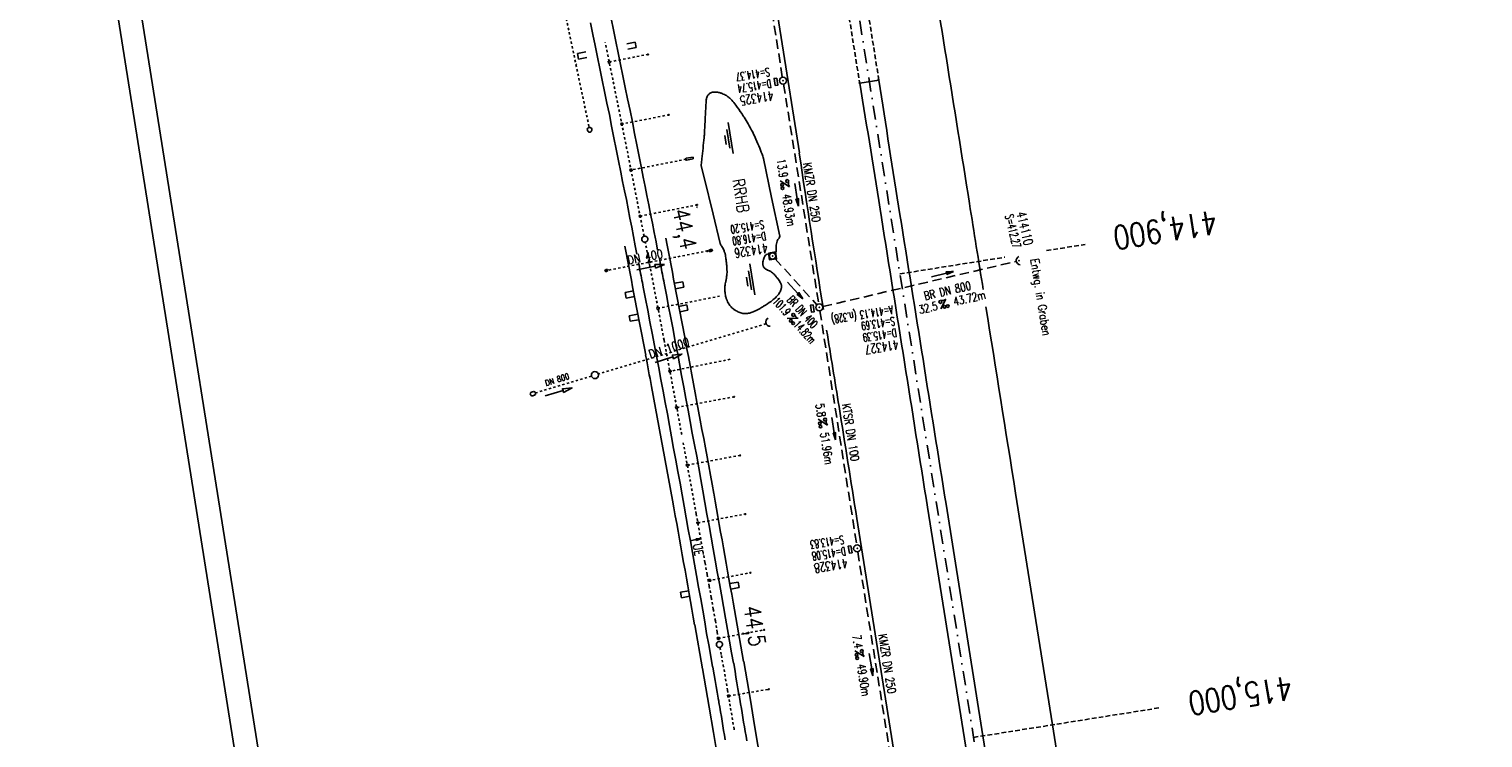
# Model space of a CAD drawing. Extents: x 447693 to 448165, y 439527 to 440695.
# Tile 14 of 16: x 447693 to 448003, y 440375 to 440526. Entities that reach past the tile are written whole.
import ezdxf
from ezdxf.enums import TextEntityAlignment as Align

# ---------------------------------------------------------------- set-up
doc = ezdxf.new("R2010")
doc.units = 0
doc.header["$LTSCALE"] = 2
doc.header["$MEASUREMENT"] = 0
for name, pattern in [('ACAD_ISO03W100', [0.5, 0.25, -0.25]), ('ACAD_ISO05W100', [0.5, 0.25, -0.25]), ('ACAD_ISO10W100W', [0.5, 0.25, -0.25]), ('AUSGEZOGEN', [0]), ('GESTRICH-X2', [1.5, 1, -0.5]), ('GESTRICHELT', [0.75, 0.5, -0.25]), ('STRICHLINIEX2', [0.5, 0.25, -0.25]), ('STRICHPT-X3', [3, 1.5, -0.75, 0, -0.75])]:
    doc.linetypes.add(name, pattern=pattern)
doc.layers.get('0').update_dxf_attribs({"linetype": 'AUSGEZOGEN'})
for name, color, linetype in [('ACHSE', 250, 'STRICHPT-X3'), ('Bahnachse', 7, 'CONTINUOUS'), ('Durchlässe', 15, 'CONTINUOUS'), ('FBR', 8, 'CONTINUOUS'), ('Gleisachse', 7, 'CONTINUOUS'), ('Gleisachsen', 7, 'CONTINUOUS'), ('HEKTOM', 250, 'GESTRICHELT'), ('Ingenieurbauwerke', 15, 'CONTINUOUS'), ('KANAL', 7, 'GESTRICH-X2'), ('MS-UEBERFAHRT', 8, 'GESTRICHELT'), ('PFEIL', 7, 'CONTINUOUS'), ('PKT', 7, 'CONTINUOUS'), ('Planeinteilung', 6, 'CONTINUOUS'), ('RAHMEN', 250, 'AUSGEZOGEN'), ('Regenrückhaltebecken_601', 15, 'CONTINUOUS'), ('RRB', 4, 'AUSGEZOGEN'), ('SCHACHTNR', 6, 'CONTINUOUS'), ('SCHRIFT', 7, 'AUSGEZOGEN'), ('SCHSYMBOL', 7, 'AUSGEZOGEN'), ('TEXTO', 4, 'CONTINUOUS'), ('TEXTU', 4, 'CONTINUOUS'), ('Tiefenentwässerung', 15, 'CONTINUOUS')]:
    doc.layers.add(name, color=color, linetype=linetype)
doc.styles.add('ROMANS', font='romans.shx', dxfattribs={"width": 0.8})

# ---------------------------------------------------------------- blocks, each defined once
blk = doc.blocks.new('PROM')
blk.add_line((1.57, 1.82), (0.02, 0.02))
for centre, radius in [((0.32, 1.51), 0.317), ((0.94, 0.29), 0.283), ((1.64, 0.29), 0.283)]:
    blk.add_circle(centre, radius)
blk.add_arc((0.99, 2.68), 1.03, 239.1414, 303.3549)
blk = doc.blocks.new('GST')
at = {"color": 0}
blk.add_circle((0, 0), 0.75, dxfattribs=at)
blk.add_point((0, 0), dxfattribs=at)
blk = doc.blocks.new('17')
blk.add_lwpolyline([(-0.76, -1.22), (0.75, -1.22), (0.75, -1.8), (-0.76, -1.8)], close=True)
blk.add_blockref('GST', (0, 0))
blk = doc.blocks.new('PFEIL2')
at = {"color": 0}
for p, q in [((0.88, 0), (-2.4, -0.01)), ((0.88, -0.27), (0.88, 0.28)), ((0.88, 0.28), (2.43, 0.01)), ((0.91, 0.27), (0.88, 0.26)), ((0.97, 0.26), (0.88, 0.25)), ((1.02, 0.25), (0.88, 0.23)), ((1.07, 0.24), (0.88, 0.21)), ((1.13, 0.23), (0.88, 0.19)), ((1.18, 0.22), (0.88, 0.17)), ((1.24, 0.21), (0.88, 0.15)), ((1.29, 0.21), (0.88, 0.14)), ((1.34, 0.2), (0.88, 0.12)), ((1.4, 0.19), (0.88, 0.1)), ((1.45, 0.18), (0.88, 0.08)), ((1.51, 0.17), (0.88, 0.06)), ((1.56, 0.16), (0.88, 0.04)), ((1.61, 0.15), (0.88, 0.02)), ((1.67, 0.14), (0.88, 0.01)), ((1.72, 0.13), (0.88, -0.01)), ((1.78, 0.12), (0.88, -0.03)), ((1.83, 0.11), (0.88, -0.05)), ((1.88, 0.1), (0.88, -0.07)), ((1.94, 0.09), (0.88, -0.09)), ((2.05, 0.08), (0.88, -0.12)), ((1.99, 0.08), (0.88, -0.11)), ((2.1, 0.07), (0.88, -0.14)), ((2.15, 0.06), (0.88, -0.16)), ((2.21, 0.05), (0.88, -0.18)), ((2.26, 0.04), (0.88, -0.2)), ((2.32, 0.03), (0.88, -0.22)), ((2.37, 0.02), (0.88, -0.23)), ((2.42, 0.01), (0.88, -0.25)), ((2.43, 0.01), (0.88, -0.27))]:
    blk.add_line(p, q, dxfattribs=at)
blk = doc.blocks.new('40')
at = {"color": 0}
blk.add_arc((0.02, 0.31), 0.91, 192.5363, 347.4637, dxfattribs=at)
blk.add_point((0, 0), dxfattribs=at)
blk = doc.blocks.new('20')
blk.add_lwpolyline([(-0.75, -0.75), (0.75, -0.75), (0.75, 0.75), (-0.75, 0.75)], close=True)
blk.add_circle((0, 0), 0.676)
blk.add_point((0, 0))
blk = doc.blocks.new('WASSER2')
at = {"layer": 'TEXTU'}
for p, q in [((-3.34, 0.01), (3.36, 0.01)), ((-1.9, -0.54), (2.16, -0.54)), ((-0.7, -1.16), (1.24, -1.16))]:
    blk.add_line(p, q, dxfattribs=at)
blk = doc.blocks.new('1135297')
blk.add_line((0, 0), (1135, 0))
at = {"layer": 'RAHMEN'}
blk.add_line((25, 5), (950, 5), dxfattribs=at)
blk = doc.blocks.new('DL')
at = {"color": 0}
blk.add_arc((-0.31, 0.02), 0.91, 282.5363, 77.4637, dxfattribs=at)
blk.add_point((0.6, 0), dxfattribs=at)

msp = doc.modelspace()

# ---------------------------------------------------------------- linework, layer by layer
at = {"layer": 'ACHSE', "flags": 128}
msp.add_lwpolyline([(447846.97, 440672.45), (447854.98, 440622.11), (447861.86, 440578.89), (447866.77, 440548.04), (447886.41, 440424.59), (447902.12, 440325.83), (447913.91, 440251.77), (447929.62, 440153.01), (447941.41, 440078.94), (447949.27, 440029.56), (447961.05, 439955.49), (447972.84, 439881.42), (447988.55, 439782.67), (447996.25, 439734.25), (448008.19, 439659.22), (448023.91, 439560.46), (448025.33, 439551.55)], dxfattribs=at)
at = {"layer": 'Bahnachse', "linetype": 'ACAD_ISO05W100'}
for p, q in [((447835.14, 440422.83), (447837.02, 440412.39)), ((447837.02, 440412.39), (447837.46, 440409.93)), ((447837.46, 440409.93), (447837.9, 440407.47)), ((447837.9, 440407.47), (447838.34, 440405.01)), ((447838.34, 440405.01), (447838.78, 440402.54)), ((447838.78, 440402.54), (447839.22, 440400.08)), ((447839.22, 440400.08), (447839.61, 440397.61)), ((447839.61, 440397.61), (447839.96, 440395.66)), ((447840.19, 440394.38), (447840.49, 440392.69)), ((447840.49, 440392.69), (447840.86, 440390.64))]:
    msp.add_line(p, q, dxfattribs=at)
at = {"layer": 'Bahnachse', "linetype": 'Continuous'}
for p, q in [((447834.12, 440417.19), (447835.1, 440417.36)), ((447835.07, 440417.56), (447835.1, 440417.36)), ((447836.09, 440417.53), (447835.07, 440417.56)), ((447835.1, 440417.36), (447835.14, 440417.16)), ((447835.14, 440417.16), (447836.09, 440417.53))]:
    msp.add_line(p, q, dxfattribs=at)
at = {"layer": 'Bahnachse', "linetype": 'ACAD_ISO10W100W'}
for p, q in [((447840.89, 440390.65), (447841.8, 440385.27)), ((447841.8, 440385.27), (447842.29, 440382.4)), ((447842.29, 440382.4), (447843.2, 440376.98)), ((447843.2, 440376.98), (447843.23, 440376.82))]:
    msp.add_line(p, q, dxfattribs=at)
at = {"layer": 'Bahnachse', "flags": 128}
msp.add_lwpolyline([(447815.73, 440523.28), (447815.75, 440523.18)], dxfattribs=at)
at = {"layer": 'Bahnachse', "linetype": 'ACAD_ISO05W100'}
for major_axis, start_param, end_param in [((-966.06, 3969.13), 4.666677, 4.676956), ((-950.59, 3972.86), 4.665049, 4.670255), ((-1012.36, 3957.57), 4.644461, 4.649471), ((-1193.5, 3906.76), 4.594195, 4.59796)]:
    msp.add_ellipse((443814.89, 439698.33), major_axis=major_axis, ratio=1, start_param=start_param, end_param=end_param, dxfattribs=at)
at = {"layer": 'Bahnachse', "linetype": 'Continuous'}
for centre, start_param, end_param in [((447824.16, 440481.38), 2.59508645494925, 8.878271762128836), ((447840.07, 440395.02), 2.59508645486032, 8.878271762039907)]:
    msp.add_ellipse(centre, major_axis=(-0.46, 0.46), ratio=1, start_param=start_param, end_param=end_param, dxfattribs=at)
at = {"layer": 'Durchlässe', "linetype": 'STRICHLINIEX2'}
msp.add_line((447838.61, 440479.07), (447815.69, 440474.62), dxfattribs=at)
at = {"layer": 'Durchlässe', "linetype": 'Continuous'}
for p, q in [((447826.3, 440476), (447826.38, 440475.61)), ((447828.34, 440475.98), (447826.3, 440476)), ((447826.45, 440475.22), (447828.34, 440475.98)), ((447822.45, 440474.87), (447826.38, 440475.61)), ((447826.38, 440475.61), (447826.45, 440475.22)), ((447826.37, 440455.06), (447830.18, 440456.27)), ((447832.08, 440456.88), (447830.06, 440456.66)), ((447830.06, 440456.66), (447830.18, 440456.27)), ((447830.18, 440456.27), (447830.3, 440455.89)), ((447830.3, 440455.89), (447832.08, 440456.88)), ((447800.06, 440448.77), (447800.45, 440448.89)), ((447800.34, 440448.02), (447800.68, 440448.12))]:
    msp.add_line(p, q, dxfattribs=at)
at = {"layer": 'Durchlässe', "linetype": 'STRICHLINIEX2'}
for points in [[(447850.02, 440463.37), (447814.25, 440452.63)], [(447812.81, 440452.19), (447800.89, 440448.61)]]:
    msp.add_lwpolyline(points, dxfattribs=at)
at = {"layer": 'Durchlässe', "linetype": 'Continuous'}
for points in [[(447826.37, 440455.06), (447830.18, 440456.27), (447830.3, 440455.89), (447832.08, 440456.88), (447830.06, 440456.66), (447830.18, 440456.27)], [(447802.91, 440447.97), (447806.75, 440449.12), (447806.86, 440448.73), (447808.66, 440449.69), (447806.63, 440449.5), (447806.75, 440449.12)]]:
    msp.add_lwpolyline(points, dxfattribs=at)
msp.add_circle((447813.53, 440452.41), 0.75, dxfattribs=at)
for centre, start, end in [((447800.17, 440448.39), 106.749, 196.749), ((447800.17, 440448.39), 196.749, 286.749), ((447800.51, 440448.49), 16.749, 106.749), ((447800.51, 440448.49), 286.749, 16.749)]:
    msp.add_arc(centre, 0.4, start, end, dxfattribs=at)
for centre, major_axis, ratio in [((447838.19, 440478.98), (0.415, 0.086), 0.484908), ((447816, 440474.69), (0.314, 0.065), 0.635668)]:
    msp.add_ellipse(centre, major_axis=major_axis, ratio=ratio, dxfattribs=at)
at = {"layer": 'FBR'}
msp.add_line((447869.98, 440514.59), (447874.06, 440515.26), dxfattribs=at)
for points in [[(447863.76, 440675.12), (447863.91, 440674.16), (447871.77, 440624.78), (447878.39, 440583.14), (447883.55, 440550.71, -0.000005), (447893.37, 440488.99, 0.000002), (447896.3, 440470.63)], [(447869.98, 440514.59, -0.002287), (447874.61, 440486, 0.000006), (447884.43, 440424.28), (447892.29, 440374.9), (447900.15, 440325.52), (447911.93, 440251.45, -0.000002), (447919.79, 440202.07, 0.000002), (447927.65, 440152.69), (447939.43, 440078.63), (447947.29, 440029.25, 0.000001), (447953.18, 439992.21), (447959.08, 439955.18, -0.000005), (447964.97, 439918.14, 0.000005), (447970.86, 439881.11, 0.000004), (447978.72, 439831.73, -0.000003), (447986.58, 439782.35), (447994.28, 439733.94)], [(447869.98, 440514.59, -0.002287), (447874.61, 440486, 0.000006), (447884.43, 440424.28), (447892.29, 440374.9), (447900.15, 440325.52), (447911.93, 440251.45, -0.000002), (447919.79, 440202.07, 0.000002), (447927.65, 440152.69), (447939.43, 440078.63), (447947.29, 440029.25, 0.000001), (447953.18, 439992.21), (447959.08, 439955.18, -0.000005), (447964.97, 439918.14, 0.000005), (447970.86, 439881.11, 0.000004), (447978.72, 439831.73, -0.000003), (447986.58, 439782.35), (447994.28, 439733.94), (447998.04, 439710.34), (448006.22, 439658.91, -0.000001), (448014.08, 439609.53, 0.000002), (448021.93, 439560.15), (448023.35, 439551.24)], [(447874.06, 440515.26, 0.001447), (447878.56, 440486.63, 0.000006), (447888.38, 440424.91), (447896.24, 440375.53), (447904.1, 440326.15), (447915.88, 440252.08, -0.000002), (447923.74, 440202.7, 0.000002), (447931.6, 440153.32), (447943.38, 440079.25), (447951.24, 440029.88, 0.000001), (447957.13, 439992.84), (447963.03, 439955.81, -0.000005), (447968.92, 439918.77, 0.000005), (447974.81, 439881.74, 0.000004), (447982.67, 439832.36, -0.000003), (447990.53, 439782.98), (447998.23, 439734.57)], [(447874.06, 440515.26, 0.001447), (447878.56, 440486.63, 0.000006), (447888.38, 440424.91), (447896.24, 440375.53), (447904.1, 440326.15), (447915.88, 440252.08, -0.000002), (447923.74, 440202.7, 0.000002), (447931.6, 440153.32), (447943.38, 440079.25), (447951.24, 440029.88, 0.000001), (447957.13, 439992.84), (447963.03, 439955.81, -0.000005), (447968.92, 439918.77, 0.000005), (447974.81, 439881.74, 0.000004), (447982.67, 439832.36, -0.000003), (447990.53, 439782.98), (447998.23, 439734.57), (448001.99, 439710.97), (448010.17, 439659.54, -0.000001), (448018.03, 439610.16, 0.000002), (448025.88, 439560.78), (448027.3, 439551.87)], [(447857.09, 440499.73, 0.002176), (447862.23, 440466.36, 0.002176)], [(447896.88, 440466.95, 0.000004), (447903.2, 440427.26), (447911.05, 440377.88), (447918.91, 440328.51), (447930.7, 440254.44, -0.000002), (447938.55, 440205.06, 0.000002), (447946.41, 440155.68), (447958.2, 440081.61), (447966.05, 440032.23, 0.000001), (447971.95, 439995.2), (447977.84, 439958.16, -0.000005), (447983.73, 439921.13, 0.000005), (447989.62, 439884.1, 0.000004), (447997.48, 439834.72, -0.000003), (448005.34, 439785.34), (448013.04, 439736.92), (448016.8, 439713.32), (448024.98, 439661.89, -0.000001), (448032.84, 439612.51, 0.000002), (448040.7, 439563.13), (448042.11, 439554.22)], [(447862.93, 440462, 0.001065), (447865.57, 440445.69, -0.000295), (447869.37, 440421.88), (447885.09, 440323.12), (447896.87, 440249.06, -0.000002), (447904.73, 440199.68, 0.000001), (447910.84, 440161.25, 0.000001)]]:
    msp.add_lwpolyline(points, format="xyb", dxfattribs=at)
at = {"layer": 'FBR', "flags": 128}
msp.add_lwpolyline([(447845.2, 440574.6), (447845.37, 440573.55), (447849.31, 440548.91), (447853.23, 440524.34), (447857.14, 440499.74)], dxfattribs=at)
at = {"layer": 'Gleisachse', "linetype": 'Continuous'}
for p, q in [((447838.68, 440390.27), (447838.76, 440389.78)), ((447838.76, 440389.78), (447838.97, 440388.54)), ((447843.12, 440391.02), (447843.2, 440390.54)), ((447843.2, 440390.54), (447843.41, 440389.31)), ((447843.41, 440389.31), (447843.61, 440388.07)), ((447838.97, 440388.54), (447839.17, 440387.31)), ((447839.17, 440387.31), (447839.38, 440386.07)), ((447839.38, 440386.07), (447839.59, 440384.84)), ((447843.61, 440388.07), (447843.82, 440386.84)), ((447843.82, 440386.84), (447844.03, 440385.6)), ((447839.59, 440384.84), (447839.79, 440383.61)), ((447839.79, 440383.61), (447839.81, 440383.51)), ((447839.81, 440383.51), (447839.82, 440383.41)), ((447839.82, 440383.41), (447839.88, 440383.32)), ((447839.88, 440383.32), (447839.89, 440383.22)), ((447839.89, 440383.22), (447839.91, 440383.12)), ((447839.91, 440383.12), (447839.92, 440383.02)), ((447839.92, 440383.02), (447839.93, 440382.92)), ((447839.93, 440382.92), (447839.94, 440382.82)), ((447839.94, 440382.82), (447839.96, 440382.72)), ((447839.96, 440382.72), (447839.97, 440382.62)), ((447844.03, 440385.6), (447844.23, 440384.37)), ((447844.23, 440384.37), (447844.25, 440384.27)), ((447844.25, 440384.27), (447844.26, 440384.17)), ((447844.26, 440384.17), (447844.27, 440384.07)), ((447844.27, 440384.07), (447844.33, 440383.98)), ((447844.33, 440383.98), (447844.35, 440383.88)), ((447844.35, 440383.88), (447844.36, 440383.78)), ((447844.36, 440383.78), (447844.37, 440383.68)), ((447844.37, 440383.68), (447844.38, 440383.58)), ((447844.38, 440383.58), (447844.4, 440383.48)), ((447844.4, 440383.48), (447844.41, 440383.38)), ((447844.41, 440383.38), (447844.58, 440382.4)), ((447839.97, 440382.62), (447840.14, 440381.64)), ((447840.14, 440381.64), (447840.32, 440380.65)), ((447840.32, 440380.65), (447840.49, 440379.66)), ((447840.49, 440379.66), (447840.67, 440378.68)), ((447844.58, 440382.4), (447844.76, 440381.41)), ((447844.76, 440381.41), (447844.93, 440380.43)), ((447844.93, 440380.43), (447845.06, 440379.43)), ((447840.67, 440378.68), (447840.79, 440377.69)), ((447840.79, 440377.69), (447840.97, 440376.7)), ((447840.97, 440376.7), (447841.14, 440375.71)), ((447845.06, 440379.43), (447845.23, 440378.45)), ((447845.23, 440378.45), (447845.41, 440377.46)), ((447845.41, 440377.46), (447845.58, 440376.48)), ((447841.14, 440375.71), (447841.32, 440374.73)), ((447845.58, 440376.48), (447845.76, 440375.49)), ((447845.76, 440375.49), (447845.93, 440374.5))]:
    msp.add_line(p, q, dxfattribs=at)
at = {"layer": 'Gleisachsen', "linetype": 'Continuous'}
for p, q in [((447817.01, 440528.41), (447817.5, 440525.96)), ((447812.61, 440527.46), (447813.1, 440525.01)), ((447817.5, 440525.96), (447817.99, 440523.51)), ((447813.1, 440525.01), (447813.58, 440522.6)), ((447813.58, 440522.6), (447814.12, 440520.16)), ((447817.99, 440523.51), (447818.48, 440521.05)), ((447814.12, 440520.16), (447814.61, 440517.7)), ((447818.48, 440521.05), (447819.02, 440518.61)), ((447814.61, 440517.7), (447815.1, 440515.25)), ((447819.02, 440518.61), (447819.51, 440516.15)), ((447819.51, 440516.15), (447820, 440513.7)), ((447815.1, 440515.25), (447815.59, 440512.8)), ((447820, 440513.7), (447820.49, 440511.24)), ((447815.59, 440512.8), (447816.08, 440510.34)), ((447816.08, 440510.34), (447816.62, 440507.9)), ((447820.49, 440511.24), (447821.03, 440508.8)), ((447816.62, 440507.9), (447817.11, 440505.44)), ((447821.03, 440508.8), (447821.52, 440506.35)), ((447817.11, 440505.44), (447817.6, 440502.99)), ((447821.52, 440506.35), (447822.01, 440503.89)), ((447822.01, 440503.89), (447822.5, 440501.44)), ((447817.6, 440502.99), (447818.09, 440500.54)), ((447818.09, 440500.54), (447818.58, 440498.08)), ((447822.5, 440501.44), (447822.99, 440498.98)), ((447818.58, 440498.08), (447819.07, 440495.63)), ((447822.99, 440498.98), (447823.48, 440496.53)), ((447819.07, 440495.63), (447819.43, 440493.66)), ((447823.48, 440496.53), (447823.84, 440494.56)), ((447823.84, 440494.56), (447824.25, 440492.6)), ((447819.43, 440493.66), (447819.84, 440491.7)), ((447819.84, 440491.7), (447820.24, 440489.79)), ((447824.25, 440492.6), (447824.62, 440490.64)), ((447820.24, 440489.79), (447820.61, 440487.82)), ((447824.62, 440490.64), (447825.03, 440488.68)), ((447825.03, 440488.68), (447825.39, 440486.71)), ((447820.61, 440487.82), (447821.02, 440485.86)), ((447821.02, 440485.86), (447821.38, 440483.9)), ((447825.39, 440486.71), (447825.8, 440484.75)), ((447821.38, 440483.9), (447821.74, 440481.93)), ((447821.74, 440481.93), (447822.15, 440479.97)), ((447825.8, 440484.75), (447826.16, 440482.78)), ((447826.16, 440482.78), (447826.57, 440480.82)), ((447822.15, 440479.97), (447822.49, 440478.15)), ((447826.57, 440480.82), (447826.91, 440479.01)), ((447822.85, 440476.43), (447822.93, 440476.04)), ((447822.93, 440476.04), (447823.01, 440475.55)), ((447827.28, 440477.24), (447827.35, 440476.89)), ((447827.35, 440476.89), (447827.43, 440476.4)), ((447827.43, 440476.4), (447827.5, 440475.91)), ((447827.5, 440475.91), (447827.63, 440475.42)), ((447823.01, 440475.55), (447823.08, 440475.05)), ((447823.08, 440475.05), (447823.21, 440474.57)), ((447823.21, 440474.57), (447823.29, 440474.07)), ((447823.29, 440474.07), (447823.37, 440473.58)), ((447823.37, 440473.58), (447823.5, 440473.1)), ((447823.5, 440473.1), (447823.57, 440472.6)), ((447823.57, 440472.6), (447823.65, 440472.11)), ((447827.63, 440475.42), (447827.71, 440474.93)), ((447827.71, 440474.93), (447827.79, 440474.43)), ((447827.79, 440474.43), (447827.92, 440473.95)), ((447827.92, 440473.95), (447827.99, 440473.45)), ((447827.99, 440473.45), (447828.07, 440472.96)), ((447828.07, 440472.96), (447828.2, 440472.47)), ((447823.65, 440472.11), (447823.78, 440471.62)), ((447823.78, 440471.62), (447823.86, 440471.13)), ((447823.86, 440471.13), (447824.35, 440468.67)), ((447828.2, 440472.47), (447828.28, 440471.98)), ((447828.28, 440471.98), (447828.77, 440469.53)), ((447828.77, 440469.53), (447829.21, 440467.06)), ((447824.35, 440468.67), (447824.79, 440466.21)), ((447829.21, 440467.06), (447829.7, 440464.61)), ((447824.79, 440466.21), (447825.28, 440463.76)), ((447825.28, 440463.76), (447825.77, 440461.31)), ((447829.7, 440464.61), (447830.19, 440462.16)), ((447825.77, 440461.31), (447826.68, 440456.46)), ((447830.19, 440462.16), (447830.67, 440459.49)), ((447830.67, 440459.49), (447831.12, 440457.24)), ((447831.12, 440457.24), (447831.56, 440454.78)), ((447826.68, 440456.46), (447827.14, 440453.93)), ((447831.56, 440454.78), (447832, 440452.32)), ((447827.14, 440453.93), (447827.58, 440451.47)), ((447827.58, 440451.47), (447828.07, 440449.01)), ((447832, 440452.32), (447832.49, 440449.87)), ((447828.07, 440449.01), (447828.51, 440446.55)), ((447832.49, 440449.87), (447832.93, 440447.4)), ((447828.51, 440446.55), (447828.99, 440444.15)), ((447832.93, 440447.4), (447833.42, 440444.95)), ((447833.42, 440444.95), (447833.86, 440442.49)), ((447828.99, 440444.15), (447829.43, 440441.69)), ((447829.43, 440441.69), (447829.87, 440439.23)), ((447833.86, 440442.49), (447834.3, 440440.03)), ((447829.87, 440439.23), (447830.31, 440436.76)), ((447834.3, 440440.03), (447834.74, 440437.57)), ((447830.31, 440436.76), (447830.8, 440434.31)), ((447834.74, 440437.57), (447835.23, 440435.11)), ((447830.8, 440434.31), (447831.24, 440431.85)), ((447835.23, 440435.11), (447835.67, 440432.65)), ((447835.67, 440432.65), (447836.11, 440430.19)), ((447831.24, 440431.85), (447831.68, 440429.39)), ((447831.68, 440429.39), (447832.12, 440426.93)), ((447836.11, 440430.19), (447836.55, 440427.73)), ((447832.12, 440426.93), (447832.56, 440424.46)), ((447836.55, 440427.73), (447836.99, 440425.27)), ((447832.56, 440424.46), (447833, 440422)), ((447836.99, 440425.27), (447837.43, 440422.81)), ((447833, 440422), (447833.44, 440419.54)), ((447837.43, 440422.81), (447837.87, 440420.34)), ((447837.87, 440420.34), (447838.31, 440417.88)), ((447833.44, 440419.54), (447833.88, 440417.08)), ((447833.88, 440417.08), (447834.32, 440414.62)), ((447838.31, 440417.88), (447838.75, 440415.42)), ((447834.32, 440414.62), (447834.76, 440412.16)), ((447838.75, 440415.42), (447839.19, 440412.96)), ((447834.76, 440412.16), (447835.2, 440409.7)), ((447839.19, 440412.96), (447839.63, 440410.5)), ((447835.2, 440409.7), (447835.64, 440407.23)), ((447839.63, 440410.5), (447840.07, 440408.04)), ((447840.07, 440408.04), (447840.51, 440405.58)), ((447835.64, 440407.23), (447836.09, 440404.77)), ((447836.09, 440404.77), (447836.53, 440402.31)), ((447840.51, 440405.58), (447840.95, 440403.11)), ((447836.53, 440402.31), (447836.97, 440399.85)), ((447840.95, 440403.11), (447841.39, 440400.65)), ((447836.97, 440399.85), (447837.36, 440397.38)), ((447841.39, 440400.65), (447841.79, 440398.18)), ((447837.36, 440397.38), (447837.8, 440394.92)), ((447841.79, 440398.18), (447842.23, 440395.72)), ((447842.23, 440395.72), (447842.67, 440393.26)), ((447837.8, 440394.92), (447838.24, 440392.46)), ((447838.24, 440392.46), (447838.63, 440390.26)), ((447842.67, 440393.26), (447843.07, 440391.01))]:
    msp.add_line(p, q, dxfattribs=at)
at = {"layer": 'HEKTOM'}
for p, q in [((447909.77, 440478.93), (447918.04, 440480.25)), ((447878.55, 440473.97), (447900.94, 440477.53)), ((447894.25, 440375.22), (447933.75, 440381.5))]:
    msp.add_line(p, q, dxfattribs=at)
at = {"layer": 'Ingenieurbauwerke', "linetype": 'Continuous'}
for p, q in [((447822.1, 440523.36), (447820.33, 440523.01)), ((447822.33, 440522.19), (447820.57, 440521.83)), ((447822.1, 440523.36), (447822.33, 440522.19)), ((447811.6, 440521.28), (447809.83, 440520.93)), ((447809.83, 440520.93), (447810.07, 440519.75)), ((447811.84, 440520.11), (447810.07, 440519.75)), ((447816.35, 440519.28), (447816.74, 440519.36)), ((447816.35, 440519.28), (447816.43, 440518.89)), ((447816.74, 440519.36), (447816.82, 440518.97)), ((447816.43, 440518.89), (447816.82, 440518.97)), ((447819.04, 440506.05), (447819.43, 440506.13)), ((447819.04, 440506.05), (447819.12, 440505.66)), ((447819.12, 440505.66), (447819.51, 440505.74)), ((447819.43, 440506.13), (447819.51, 440505.74)), ((447821, 440496.24), (447821.4, 440496.33)), ((447821, 440496.24), (447821.09, 440495.85)), ((447821.09, 440495.85), (447821.48, 440495.94)), ((447821.4, 440496.33), (447821.48, 440495.94)), ((447822.95, 440486.43), (447823.34, 440486.52)), ((447822.95, 440486.43), (447823.03, 440486.04)), ((447823.03, 440486.04), (447823.42, 440486.13)), ((447823.34, 440486.52), (447823.42, 440486.13)), ((447824.86, 440476.62), (447825.26, 440476.7)), ((447824.86, 440476.62), (447824.94, 440476.23)), ((447824.94, 440476.23), (447825.33, 440476.31)), ((447825.26, 440476.7), (447825.33, 440476.31)), ((447821.75, 440470.35), (447819.98, 440470.01)), ((447819.98, 440470.01), (447820.21, 440468.83)), ((447832.27, 440472.31), (447830.5, 440471.98)), ((447832.49, 440471.14), (447830.73, 440470.8)), ((447832.27, 440472.31), (447832.49, 440471.14)), ((447821.98, 440469.17), (447820.21, 440468.83)), ((447826.76, 440466.8), (447827.15, 440466.88)), ((447826.76, 440466.8), (447826.83, 440466.41)), ((447826.83, 440466.41), (447827.23, 440466.49)), ((447827.15, 440466.88), (447827.23, 440466.49)), ((447833.16, 440467.39), (447831.39, 440467.06)), ((447833.16, 440467.39), (447833.38, 440466.22)), ((447822.63, 440465.4), (447820.87, 440465.06)), ((447820.87, 440465.06), (447821.09, 440463.88)), ((447822.86, 440464.22), (447821.09, 440463.88)), ((447833.38, 440466.22), (447831.62, 440465.88)), ((447829.3, 440453.39), (447829.7, 440453.47)), ((447829.3, 440453.39), (447829.38, 440453)), ((447829.38, 440453), (447829.77, 440453.08)), ((447829.7, 440453.47), (447829.77, 440453.08)), ((447825.62, 440450), (447830.08, 440425.78)), ((447830.75, 440445.68), (447831.14, 440445.75)), ((447830.75, 440445.68), (447830.82, 440445.28)), ((447830.82, 440445.28), (447831.21, 440445.36)), ((447831.14, 440445.75), (447831.21, 440445.36)), ((447833.01, 440433.38), (447833.41, 440433.46)), ((447833.01, 440433.38), (447833.09, 440432.99)), ((447833.09, 440432.99), (447833.48, 440433.07)), ((447833.41, 440433.46), (447833.48, 440433.07)), ((447835.24, 440421.08), (447835.64, 440421.16)), ((447835.24, 440421.08), (447835.32, 440420.69)), ((447835.32, 440420.69), (447835.71, 440420.77)), ((447835.64, 440421.16), (447835.71, 440420.77)), ((447837.79, 440408.84), (447838.18, 440408.89)), ((447837.79, 440408.84), (447837.83, 440408.45)), ((447837.83, 440408.45), (447838.23, 440408.49)), ((447838.18, 440408.89), (447838.23, 440408.49)), ((447844.1, 440408.31), (447842.32, 440408)), ((447844.1, 440408.31), (447844.31, 440407.13)), ((447833.55, 440406.46), (447831.78, 440406.14)), ((447831.78, 440406.14), (447831.99, 440404.96)), ((447833.76, 440405.28), (447831.99, 440404.96)), ((447844.31, 440407.13), (447842.53, 440406.82)), ((447834.81, 440399.19), (447836.48, 440389.86)), ((447843.57, 440400.74), (447845.24, 440391.42)), ((447839.61, 440396.47), (447840, 440396.54)), ((447839.61, 440396.47), (447839.68, 440396.08)), ((447839.68, 440396.08), (447840.08, 440396.15)), ((447840, 440396.54), (447840.08, 440396.15)), ((447836.5, 440389.9), (447837.9, 440381.66)), ((447845.28, 440391.39), (447846.67, 440383.14)), ((447841.78, 440384.19), (447842.17, 440384.26)), ((447841.78, 440384.19), (447841.84, 440383.8)), ((447841.84, 440383.8), (447842.24, 440383.87)), ((447842.17, 440384.26), (447842.24, 440383.87)), ((447846.67, 440383.14), (447847.59, 440377.72)), ((447837.9, 440381.66), (447838.81, 440376.24)), ((447847.59, 440377.72), (447848.99, 440369.38)), ((447838.81, 440376.24), (447840.22, 440367.9))]:
    msp.add_line(p, q, dxfattribs=at)
at = {"layer": 'Ingenieurbauwerke', "linetype": 'ACAD_ISO03W100'}
for p, q in [((447824.96, 440520.77), (447816.59, 440519.12)), ((447829.42, 440507.89), (447819.28, 440505.89)), ((447833, 440498.41), (447821.24, 440496.09)), ((447835.42, 440488.69), (447823.18, 440486.28)), ((447840.13, 440469.23), (447826.99, 440466.65)), ((447842.39, 440455.77), (447829.54, 440453.23)), ((447830.98, 440445.52), (447843.33, 440447.81)), ((447833.25, 440433.23), (447844.63, 440435.34)), ((447835.48, 440420.93), (447845.7, 440422.83)), ((447837.69, 440408.62), (447846.82, 440410.32)), ((447839.84, 440396.31), (447849.72, 440398.14)), ((447842.01, 440384.03), (447850.74, 440385.51))]:
    msp.add_line(p, q, dxfattribs=at)
at = {"layer": 'Ingenieurbauwerke', "linetype": 'Continuous'}
for centre, major_axis in [((447824.83, 440520.74), (0.132, 0.026)), ((447829.29, 440507.86), (0.132, 0.026)), ((447835.29, 440488.66), (0.132, 0.026)), ((447837.48, 440478.84), (0.132, 0.026)), ((447843.19, 440447.78), (0.132, 0.026)), ((447844.5, 440435.31), (0.133, 0.024)), ((447845.57, 440422.8), (0.133, 0.024)), ((447846.69, 440410.29), (0.133, 0.024)), ((447849.59, 440398.11), (0.133, 0.024)), ((447850.61, 440385.49), (0.133, 0.022))]:
    msp.add_ellipse(centre, major_axis=major_axis, ratio=0.555556, dxfattribs=at)
for centre, major_axis, ratio, start_param, end_param in [((447832.87, 440498.37), (0.132, 0.026), 0.555556, 0, 6.283185), ((443814.89, 439698.33), (-931.47, 3972.82), 1, 4.669019, 4.67481), ((443814.89, 439698.33), (-991.8, 3967.36), 1, 4.65435, 4.66014), ((443814.89, 439698.33), (-966.89, 3973.5), 1, 4.652887, 4.660623), ((443814.89, 439698.33), (-2885.38, 2885.38), 1, 4.112256, 4.113921), ((443814.89, 439698.33), (-1069.49, 3947.12), 1, 4.620404, 4.626982), ((443814.89, 439698.33), (-952.26, 3967.88), 1, 4.649463, 4.65608)]:
    msp.add_ellipse(centre, major_axis=major_axis, ratio=ratio, start_param=start_param, end_param=end_param, dxfattribs=at)
at = {"layer": 'KANAL'}
for p, q in [((447846.19, 440562.41), (447853.5, 440515.88)), ((447853.75, 440514.41), (447861.25, 440467.56)), ((447851.91, 440477.25), (447860.87, 440467.37)), ((447862.09, 440467), (447903.22, 440476.62)), ((447861.5, 440466.09), (447869.34, 440416.25)), ((447869.56, 440414.75), (447877.22, 440366.97))]:
    msp.add_line(p, q, dxfattribs=at)
at = {"layer": 'MS-UEBERFAHRT', "flags": 128}
for points in [[(447848.15, 440651.55), (447869.98, 440514.59)], [(447874.06, 440515.26), (447852.33, 440652.11)]]:
    msp.add_lwpolyline(points, dxfattribs=at)
at = {"layer": 'PKT'}
for p in [(447869.89, 440514.67), (447873.98, 440515.33)]:
    msp.add_point(p, dxfattribs=at)
at = {"layer": 'Regenrückhaltebecken_601', "linetype": 'Continuous'}
for p, q in [((447832.85, 440498.45), (447832.96, 440498.6)), ((447832.89, 440498.3), (447833.04, 440498.21)), ((447832.96, 440498.6), (447834.5, 440498.87)), ((447833.04, 440498.21), (447834.46, 440498.49)), ((447834.46, 440498.49), (447834.5, 440498.87)), ((447835.21, 440488.23), (447835.4, 440488.11))]:
    msp.add_line(p, q, dxfattribs=at)
at = {"layer": 'RRB'}
for points in [[(447852.07, 440478.63, 0.132186), (447852.2, 440479.08, 0.039433), (447852.18, 440479.51, -0.059958), (447852.17, 440479.79, -0.019207), (447852.25, 440480.36, -0.018135), (447852.38, 440480.95, -0.150486), (447852.79, 440481.61, 0.270724), (447852.93, 440482.04), (447851.2, 440490.23), (447849.44, 440498.57, 0.032501), (447849.31, 440499.03, 0.008549), (447848.67, 440500.75, 0.010821), (447847.87, 440502.67, 0.013792), (447847.18, 440504.14, 0.011891), (447846.2, 440505.95, 0.014847), (447845.34, 440507.36, 0.001851), (447845.14, 440507.66, 0.001178), (447844.83, 440508.12, 0.011726), (447843.55, 440509.95, 0.019945), (447842.73, 440510.97, 0.02331), (447842.49, 440511.23, 0.015111), (447842.08, 440511.59, 0.045219), (447841.56, 440511.95, 0.029519), (447840.69, 440512.39, 0.042749), (447840.06, 440512.59, 0.03898), (447839.34, 440512.7, 0.063887), (447838.63, 440512.67, 0.086553), (447838.14, 440512.48, 0.052201), (447837.83, 440512.26, 0.064102), (447837.62, 440512.02, 0.047311), (447837.38, 440511.56, 0.077278), (447837.3, 440511.25, 0.005791), (447837.24, 440510.4, 0.001463), (447837.05, 440507.04, 0.00067), (447836.92, 440504.56, -0.002199), (447836.88, 440503.8, -0.009601), (447836.81, 440502.99, -0.001737), (447836.36, 440498.52, -0.022914), (447836.17, 440497.28, 0.110425), (447836.17, 440497.02), (447836.8, 440494.5), (447838.73, 440486.7), (447840.27, 440480.48, 0.105476), (447840.6, 440479.79, -0.081217), (447841.07, 440478.93, -0.012015), (447841.27, 440478.32, -0.025314), (447841.34, 440478.02, -0.011438), (447841.45, 440477.39, -0.009032), (447841.55, 440476.59, -0.004982), (447841.63, 440475.73, -0.0071), (447841.68, 440475.13, -0.012949), (447841.7, 440474.5, -0.017116), (447841.69, 440474.02, -0.016413), (447841.65, 440473.61, -0.008418), (447841.53, 440472.82, -0.020868), (447841.39, 440472.13, 0.026143), (447841.29, 440471.58, 0.021033), (447841.25, 440471.17, 0.016367), (447841.23, 440470.63, 0.017448), (447841.25, 440470.24, 0.013465), (447841.31, 440469.74, 0.027321), (447841.41, 440469.2, 0.02308), (447841.6, 440468.58, 0.027723), (447841.81, 440468.05, 0.029921), (447842.07, 440467.59, 0.023788), (447842.31, 440467.25, 0.024596), (447842.57, 440466.95, 0.030513), (447842.95, 440466.59, 0.028209), (447843.42, 440466.25, 0.020353)], [(447843.42, 440466.25, 0.020353), (447843.83, 440466.01, 0.023161), (447844.2, 440465.83, 0.026012), (447844.63, 440465.67, 0.027319), (447845.05, 440465.56, 0.027479), (447845.43, 440465.51, 0.029742), (447845.78, 440465.51, 0.031095), (447846.08, 440465.54, 0.024037), (447846.47, 440465.62, 0.034813), (447847.25, 440465.89, 0.023562), (447848.34, 440466.41, 0.006933), (447848.88, 440466.71, 0.006108), (447849.49, 440467.07, 0.020204), (447851.08, 440468.12, 0.032315), (447852, 440468.89, 0.010888), (447852.38, 440469.27, 0.022252), (447852.56, 440469.47, 0.011748), (447852.67, 440469.6, 0.008784), (447852.8, 440469.8, 0.036508), (447853.02, 440470.16, 0.034166), (447853.19, 440470.59, 0.031691), (447853.26, 440470.85, 0.030485), (447853.3, 440471.14, 0.036061), (447853.3, 440471.45, 0.046398), (447853.26, 440471.69, 0.033175), (447853.17, 440471.94, 0.034337), (447853.06, 440472.16, 0.016594), (447852.8, 440472.58, 0.016364), (447852.5, 440472.98, 0.003318), (447852.33, 440473.2, 0.004282), (447852.19, 440473.37, 0.016359), (447851.9, 440473.7, 0.013913), (447851.53, 440474.07, 0.024487), (447851.21, 440474.34, 0.043824), (447851.01, 440474.47, 0.016767), (447850.75, 440474.59, -0.010762), (447850.35, 440474.78, -0.003803), (447850.1, 440474.91, -0.005912), (447849.93, 440475, -0.071249), (447849.77, 440475.12, -0.04427), (447849.57, 440475.36, -0.04337), (447849.44, 440475.58, -0.047669), (447849.37, 440475.79, -0.035518), (447849.35, 440475.86, -0.009155), (447849.33, 440476.15, -0.076143), (447849.36, 440476.52, -0.027321), (447849.65, 440477.49, -0.222335), (447850.36, 440478.21, 0.487193)]]:
    msp.add_lwpolyline(points, format="xyb", dxfattribs=at)
at = {"layer": 'Tiefenentwässerung', "linetype": 'ACAD_ISO03W100'}
msp.add_line((447809.56, 440518.75), (447809.59, 440518.6), dxfattribs=at)
at = {"layer": 'Tiefenentwässerung', "linetype": 'ACAD_ISO03W100', "flags": 128}
msp.add_lwpolyline([(447799.61, 440565.56), (447812.32, 440505.18)], dxfattribs=at)
at = {"layer": 'Tiefenentwässerung', "linetype": 'Continuous'}
msp.add_ellipse((447812.42, 440504.69), major_axis=(-0.354, 0.354), ratio=1, start_param=2.595086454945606, end_param=8.878271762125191, dxfattribs=at)

# ---------------------------------------------------------------- block references
at = {"layer": 'PFEIL'}
for p, rotation in [((447856.51, 440490.83), 279.1081000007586), ((447887.63, 440473.91), 13.18280000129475), ((447856.23, 440470.44), 312.2573000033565), ((447864.42, 440441.01), 278.9391000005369), ((447872.4, 440390.71), 279.0985999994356)]:
    msp.add_blockref('PFEIL2', p, dxfattribs=dict(at, rotation=rotation))
at = {"layer": 'Planeinteilung', "linetype": 'Continuous', "rotation": 279.0411497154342}
msp.add_blockref('1135297', (447692.94, 440647.94), dxfattribs=at)
at = {"layer": 'RRB', "rotation": 279.0863470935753}
for p in [(447842.46, 440502.95), (447847.08, 440472.8)]:
    msp.add_blockref('WASSER2', p, dxfattribs=at)
at = {"layer": 'SCHSYMBOL'}
for name, p, rotation in [('17', (447853.63, 440515.15), 279.0410999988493), ('20', (447851.4, 440477.8), 279.0410999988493), ('40', (447903.94, 440476.8), 279.0410999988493), ('17', (447861.37, 440466.83), 279.0410999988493), ('DL', (447850.56, 440463.66), 195.1201711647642), ('17', (447869.44, 440415.5), 279.0410999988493)]:
    msp.add_blockref(name, p, dxfattribs=dict(at, rotation=rotation))
at = {"layer": 'TEXTU'}
for p, rotation in [((447852.99, 440493.81), 279.1081000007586), ((447887.22, 440466.47), 13.18280000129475), ((447854.47, 440464.46), 312.2573000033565), ((447861.07, 440443.01), 278.9391000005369), ((447868.89, 440393.69), 279.0985999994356)]:
    msp.add_blockref('PROM', p, dxfattribs=dict(at, rotation=rotation))

# ---------------------------------------------------------------- texts
at = {"layer": 'Bahnachse', "linetype": 'Continuous', "style": 'ROMANS', "width": 0.8334}
for s, height, rotation, oblique, p in [('44,4', 3.5, 282.0207, 0, (447830.07, 440487.48)), ('UE', 1.8, 280.5403, 360, (447834.38, 440416.34)), ('44,5', 3.5, 278.0868, 0, (447845.29, 440403.04))]:
    msp.add_text(s, height=height, rotation=rotation, dxfattribs=dict(at, oblique=oblique)).set_placement(p)
at = {"layer": 'Durchlässe', "linetype": 'Continuous', "style": 'ROMANS', "width": 0.8334}
for s, height, rotation, oblique, p in [('DN 400', 1.8, 11.1458, 360, (447820.66, 440475.97)), ('DN 1000', 1.8, 18.1458, 360, (447825.38, 440455.96)), ('DN 800', 1.25, 17.1458, 0, (447803.13, 440450.08))]:
    msp.add_text(s, height=height, rotation=rotation, dxfattribs=dict(at, oblique=oblique)).set_placement(p)
at = {"layer": 'HEKTOM', "style": 'ROMANS', "width": 0.8}
for s, p in [('414,900', (447945.72, 440487.53)), ('415,000', (447961.75, 440388.32))]:
    msp.add_text(s, height=5, rotation=189.0411, dxfattribs=at).set_placement(p)
at = {"layer": 'RRB', "style": 'ROMANS', "width": 0.8}
msp.add_text('RRHB', height=2.5, rotation=279.0412, dxfattribs=at).set_placement((447842.85, 440494))
at = {"layer": 'SCHACHTNR', "style": 'ROMANS'}
for s, height, rotation, width, p in [('S=414.37', 1.8, 189.0411, 0.6, (447850.66, 440517.91)), ('D=415.74', 1.8, 189.0411, 0.6, (447851.03, 440515.44)), ('414325', 2, 189.0411, 0.7, (447851.44, 440512.97)), ('S=415.20', 1.8, 189.0411, 0.6, (447849.45, 440485.41)), ('S=412.27', 1.8, 283.4412, 0.6, (447900.94, 440486.38)), ('414110', 2, 283.4412, 0.7, (447903.37, 440486.94)), ('D=416.80', 1.8, 189.0411, 0.6, (447849.86, 440482.94)), ('414326', 2, 189.0411, 0.7, (447850.24, 440480.47)), ('A=414.13 (n.328)', 1.8, 189.0411, 0.6, (447876.97, 440467.23)), ('S=413.69', 1.8, 189.0411, 0.6, (447877.32, 440464.84)), ('D=415.39', 1.8, 189.0411, 0.6, (447877.7, 440462.37)), ('414327', 2, 189.0411, 0.7, (447878.1, 440459.9)), ('S=413.83', 1.8, 189.0411, 0.6, (447866.47, 440418.28)), ('D=415.08', 1.8, 189.0411, 0.6, (447866.87, 440415.81)), ('414328', 2, 189.0411, 0.7, (447867.25, 440413.34))]:
    msp.add_text(s, height=height, rotation=rotation, dxfattribs=dict(at, width=width)).set_placement(p)
at = {"layer": 'SCHRIFT', "style": 'ROMANS', "width": 0.8}
msp.add_text('Entwg. in Graben', height=1.8, rotation=279.2211, dxfattribs=at).set_placement((447906.34, 440477.04))
at = {"layer": 'TEXTO', "style": 'ROMANS'}
for s, rotation, width, p in [('KMZR DN 250', 279.1081, 0.75, (447858.88, 440491.22)), ('BR DN 800', 13.1828, 0.75, (447888.87, 440469.51)), ('BR DN 400', 312.2573, 0.6, (447857.11, 440465.27)), ('KTSR DN 100', 278.9391, 0.75, (447867.17, 440440.06)), ('KMZR DN 250', 279.0986, 0.75, (447874.96, 440390.78))]:
    msp.add_text(s, height=1.8, rotation=rotation, dxfattribs=dict(at, width=width)).set_placement(p, align=Align.CENTER)
at = {"layer": 'TEXTU', "style": 'ROMANS'}
for s, rotation, width, p in [('13.9', 279.1081, 0.75, (447852.28, 440498.34)), ('48.93m', 279.1081, 0.75, (447853.47, 440490.84)), ('43.72m', 13.1828, 0.75, (447890.15, 440467.15)), ('101.9', 312.2573, 0.6, (447851.28, 440467.99)), ('32.5', 13.1828, 0.75, (447882.78, 440465.43)), ('14.82m', 312.2573, 0.6, (447855.77, 440463.02)), ('5.8', 278.9391, 0.75, (447860.56, 440446.19)), ('51.96m', 278.9391, 0.75, (447861.53, 440440.06)), ('7.4', 279.0986, 0.75, (447868.38, 440396.88)), ('49.90m', 279.0986, 0.75, (447869.38, 440390.72))]:
    msp.add_text(s, height=1.8, rotation=rotation, dxfattribs=dict(at, width=width)).set_placement(p)

doc.saveas('drawing.dxf')
